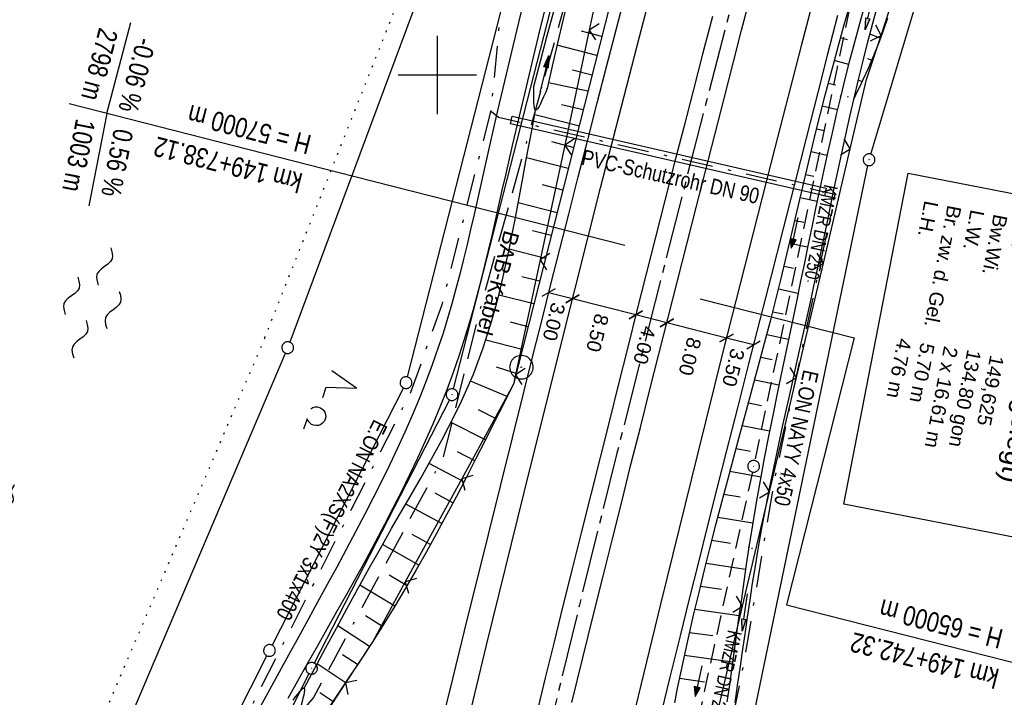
# Model space of a CAD drawing. Extents: x 511826 to 512284, y 474581 to 475544.
# Tile 23 of 29: x 512047 to 512172, y 475321 to 475407. Entities that reach past the tile are written whole.
import ezdxf
from ezdxf.enums import TextEntityAlignment as Align

# ---------------------------------------------------------------- set-up
doc = ezdxf.new("R2010")
doc.units = 0
doc.header["$LTSCALE"] = 10
doc.header["$MEASUREMENT"] = 0
for name, pattern in [('ACAD_ISO16W100', [73, 15, -6.5, 15, -6.5, 15, -7, 1, -7]), ('ACHSE', [5.5, 4, -0.5, 0.5, -0.5]), ('AUSGEZOGEN', [0]), ('LT00', [0]), ('LT08', [0.42, 0.2, -0.1, 0.02, -0.1]), ('PUNKTX2_STR', [0.6, 0.1, -0.5]), ('STRICHLINIE2', [0.375, 0.25, -0.125])]:
    doc.linetypes.add(name, pattern=pattern)
doc.layers.get('0').update_dxf_attribs({"linetype": 'LT00'})
for name, color, linetype in [('--FLIEßRICHTPFEIL', 180, 'Continuous'), ('--WASSER_GRENZE', 180, 'PUNKTX2_STR'), ('--WASSER_NUTZUNG', 180, 'Continuous'), ('-AX-020', 250, 'ACHSE'), ('-GRA-20O', 20, 'LT00'), ('-GRA-20W', 20, 'LT00'), ('-Halt-Pfeil', 4, 'LT00'), ('-Haltung', 182, 'STRICHLINIE2'), ('-Haltungsbeschriftung', 182, 'LT00'), ('BAB-KABEL', 220, 'ACAD_ISO16W100'), ('BAB-KABEL_TEXT', 221, 'Continuous'), ('BEMAßUNG', 255, 'Continuous'), ('BW_TEXT', 20, 'AUSGEZOGEN'), ('DFK_AB_L', 21, 'LT00'), ('DFK_AB_P', 7, 'LT00'), ('DFK_GZPKT', 250, 'LT00'), ('DFK_KATASTER', 250, 'LT00'), ('DFK_NUTZUNG', 250, 'LT00'), ('PFEIL', 140, 'AUSGEZOGEN'), ('STROM_TEXT', 80, 'Continuous'), ('STROM_UNTER', 80, 'LT08'), ('V90_AFBR_BAB', 250, 'LT00'), ('V90_BOESCH', 250, 'LT00'), ('V90_BOSCHUNG', 250, 'LT00'), ('V90_GRABEN', 250, 'LT00'), ('V90_KA_PRUF', 182, 'LT00'), ('V90_LD_MARK', 250, 'LT00'), ('V90_PK_GR', 1, 'LT00'), ('V90_PKT_AU', 211, 'LT00'), ('V90_RASTER', 250, 'LT00'), ('V90_ZAUN', 40, 'LT00')]:
    doc.layers.add(name, color=color, linetype=linetype)
doc.styles.add('Arial', font='ARIAL.TTF')
doc.styles.add('Beschrift', font='ARIAL.TTF')
doc.styles.add('Haltungsbeschriftung', font='ARIAL.TTF', dxfattribs={"width": 0.75})
doc.styles.add('Versorgungsltg', font='ARIAL.TTF', dxfattribs={"width": 0.8, "height": 2})

# ---------------------------------------------------------------- blocks, each defined once
blk = doc.blocks.new('SYMB7212')
at = {"color": 0, "linetype": 'ByBlock'}
blk.add_line((0.07, -0.1), (0.21, -0.1), dxfattribs=at)
for points in [[(-0.119836, 0.00627), (-0.114449, 0.036077), (-0.101769, 0.063585), (-0.082606, 0.087042), (-0.05818, 0.104953), (-0.030047, 0.116177), (0, 0.12)], [(-0.068816, -0.098308), (-0.091239, -0.077945), (-0.107849, -0.052617), (-0.117589, -0.023936), (-0.119836, 0.00627)], [(0, 0.12), (0.030047, 0.116177), (0.05818, 0.104953), (0.082606, 0.087041), (0.101769, 0.063585), (0.114449, 0.036077), (0.119836, 0.00627)], [(0.119836, 0.00627), (0.117589, -0.023936), (0.107849, -0.052617), (0.091239, -0.077945), (0.068816, -0.098308)]]:
    blk.add_lwpolyline(points, dxfattribs=at)
blk = doc.blocks.new('SYMB7010')
at = {"color": 0, "linetype": 'ByBlock'}
for points in [[(-0.031408, 0.499213), (-0.093728, 0.49134), (-0.15457, 0.475719), (-0.212975, 0.452595), (-0.268021, 0.422333), (-0.31884, 0.385411), (-0.36463, 0.342411), (-0.40467, 0.29401), (-0.438329, 0.240973), (-0.465074, 0.184136), (-0.484486, 0.124395), (-0.496256, 0.062692), (-0.5002, 0)], [(-0.5002, 0), (-0.496256, -0.062692), (-0.484486, -0.124395), (-0.465075, -0.184136), (-0.438329, -0.240973), (-0.404671, -0.29401), (-0.36463, -0.342411), (-0.31884, -0.385411), (-0.268021, -0.422333), (-0.212975, -0.452595), (-0.154571, -0.475719), (-0.093728, -0.49134), (-0.031408, -0.499213), (0.031408, -0.499213)], [(0.5002, 0), (0.496256, 0.062692), (0.484485, 0.124395), (0.465074, 0.184136), (0.438329, 0.240973), (0.40467, 0.29401), (0.36463, 0.342411), (0.31884, 0.385411), (0.268021, 0.422333), (0.212975, 0.452595), (0.15457, 0.475719), (0.093728, 0.49134), (0.031408, 0.499213), (-0.031408, 0.499213)], [(0.031408, -0.499213), (0.093728, -0.491341), (0.15457, -0.475719), (0.212975, -0.452595), (0.268021, -0.422333), (0.31884, -0.385411), (0.36463, -0.342411), (0.404671, -0.294011), (0.438329, -0.240974), (0.465075, -0.184136), (0.484486, -0.124395), (0.496256, -0.062692), (0.500201, 0)]]:
    blk.add_lwpolyline(points, dxfattribs=at)
blk = doc.blocks.new('SYMB0003')
at = {"color": 0, "linetype": 'ByBlock'}
for p, q in [((-0.015712, 0), (0.010166, 0.012015)), ((0, -0.021257), (-0.015712, 0)), ((0.010166, 0.012015), (0, -0.021257))]:
    blk.add_line(p, q, dxfattribs=at)
for points in [[(-0.031395, 0.499013), (-0.093691, 0.491144), (-0.154509, 0.475528), (-0.21289, 0.452414), (-0.267913, 0.422164), (-0.318712, 0.385257), (-0.364484, 0.342274), (-0.404509, 0.293893), (-0.438154, 0.240877), (-0.464888, 0.184062), (-0.484292, 0.124345), (-0.496058, 0.062667), (-0.5, 0)], [(0.5, 0), (0.496057, 0.062667), (0.484292, 0.124345), (0.464888, 0.184062), (0.438153, 0.240877), (0.404509, 0.293893), (0.364484, 0.342274), (0.318712, 0.385257), (0.267913, 0.422164), (0.21289, 0.452414), (0.154509, 0.475528), (0.093691, 0.491144), (0.031395, 0.499013), (-0.031395, 0.499013)], [(-0.5, 0), (-0.496058, -0.062667), (-0.484292, -0.124345), (-0.464888, -0.184062), (-0.438154, -0.240877), (-0.404509, -0.293893), (-0.364485, -0.342274), (-0.318712, -0.385257), (-0.267914, -0.422164), (-0.21289, -0.452414), (-0.154509, -0.475529), (-0.093691, -0.491144), (-0.031395, -0.499014), (0.031395, -0.499014)], [(0.031395, -0.499014), (0.093691, -0.491144), (0.154509, -0.475529), (0.21289, -0.452414), (0.267914, -0.422164), (0.318712, -0.385257), (0.364485, -0.342274), (0.404509, -0.293893), (0.438154, -0.240877), (0.464889, -0.184062), (0.484292, -0.124345), (0.496058, -0.062667), (0.5, 0)]]:
    blk.add_lwpolyline(points, dxfattribs=at)
blk = doc.blocks.new('SYMB7250')
at = {"color": 0, "linetype": 'ByBlock'}
for points in [[(-0.25, 0.28), (-0.208333, 0.308889), (-0.166667, 0.331111), (-0.125, 0.34), (-0.083333, 0.331111), (-0.041667, 0.308889), (0, 0.28)], [(0, 0.28), (0.041667, 0.251111), (0.083333, 0.228889), (0.125, 0.22), (0.166667, 0.228889), (0.208333, 0.251111), (0.25, 0.28)], [(-0.74, 0), (-0.698333, 0.028889), (-0.656667, 0.051111), (-0.615, 0.06), (-0.573333, 0.051111), (-0.531667, 0.028889), (-0.49, 0)], [(-0.49, 0), (-0.448333, -0.028889), (-0.406667, -0.051111), (-0.365, -0.06), (-0.323333, -0.051111), (-0.281667, -0.028889), (-0.24, 0)], [(0.24, 0), (0.281667, 0.028889), (0.323333, 0.051111), (0.365, 0.06), (0.406667, 0.051111), (0.448333, 0.028889), (0.49, 0)], [(0.49, 0), (0.531667, -0.028889), (0.573333, -0.051111), (0.615, -0.06), (0.656667, -0.051111), (0.698333, -0.028889), (0.74, 0)], [(-0.25, -0.28), (-0.208333, -0.251111), (-0.166667, -0.228889), (-0.125, -0.22), (-0.083333, -0.228889), (-0.041667, -0.251111), (0, -0.28)], [(0, -0.28), (0.041667, -0.308889), (0.083333, -0.331111), (0.125, -0.34), (0.166667, -0.331111), (0.208333, -0.308889), (0.25, -0.28)]]:
    blk.add_lwpolyline(points, dxfattribs=at)
blk = doc.blocks.new('FLIEßRICHTPFEIL')
at = {"layer": '--FLIEßRICHTPFEIL'}
blk.add_hatch(color=256, dxfattribs=at).paths.add_polyline_path([(-1.95, 0.4875), (-1.95, -0.4875), (0, 0)])
for p, q in [((-1.95, 0.4875), (-1.95, -0.4875)), ((-1.95, 0.4875), (0, 0)), ((0, 0), (-1.95, -0.4875))]:
    blk.add_line(p, q, dxfattribs=at)
at = {"layer": '--FLIEßRICHTPFEIL', "start_tangent": (-1, 0), "end_tangent": (-1, 0)}
blk.add_spline([(-1.95, 0), (-2.4375, 0), (-2.925, 0.325), (-3.4125, 0), (-3.9, -0.325), (-4.3875, 0), (-4.875, 0.325), (-5.3625, 0), (-5.85, 0)], degree=3, dxfattribs=at)
blk = doc.blocks.new('SYMB0011')
at = {"color": 0, "linetype": 'ByBlock'}
for p, q in [((0.5, 0), (-0.5, 0)), ((0, 0.5), (0, -0.5))]:
    blk.add_line(p, q, dxfattribs=at)
blk = doc.blocks.new('SYMB0024')
at = {"color": 0, "linetype": 'ByBlock'}
for p, q in [((-0.5, 0.5), (0, 0)), ((0, 0), (0.5, 0.5))]:
    blk.add_line(p, q, dxfattribs=at)
blk = doc.blocks.new('_Oblique')
at = {"color": 0, "linetype": 'ByBlock', "lineweight": -2}
blk.add_line((-0.5, -0.5), (0.5, 0.5), dxfattribs=at)
blk = doc.blocks.new('Pfreil3')
at = {"layer": 'PFEIL'}
blk.add_hatch(color=256, dxfattribs=at).paths.add_polyline_path([(-1.55, 0.27), (-1.55, -0.27), (0, 0)])
for p, q in [((-1.55, 0), (-4.83, 0)), ((-1.55, -0.27), (-1.55, 0.27)), ((-1.55, 0.27), (0, 0)), ((0, 0), (-1.55, -0.27))]:
    blk.add_line(p, q, dxfattribs=at)
blk = doc.blocks.new('SYMB7222')
at = {"color": 0, "linetype": 'ByBlock'}
blk.add_line((0, 0.185), (-0.11, -0.185), dxfattribs=at)
blk.add_lwpolyline([(0.25, -0.185), (0.11, -0.185), (0, 0.185)], dxfattribs=at)
blk = doc.blocks.new('SYMB0070')
at = {"color": 0, "linetype": 'ByBlock'}
for p, q in [((-0.5, 0), (0.2, 0)), ((0.5, 0), (0.2, 0.1)), ((0.2, 0.1), (0.2, 0)), ((0.468, 0), (0.21, 0.086)), ((0.21, 0.086), (0.21, -0.086)), ((0.21, -0.086), (0.468, 0)), ((0.22, -0.072), (0.437, 0)), ((0.23, -0.058), (0.405, 0)), ((0.24, -0.045), (0.374, 0)), ((0.342, 0), (0.25, 0.031)), ((0.25, 0.031), (0.25, -0.031)), ((0.25, -0.031), (0.342, 0)), ((0.26, -0.017), (0.31, 0)), ((0.27, -0.003), (0.279, 0))]:
    blk.add_line(p, q, dxfattribs=at)
for points in [[(0.2, 0), (0.2, -0.1), (0.5, 0)], [(0.437, 0), (0.22, 0.072), (0.22, -0.072)], [(0.405, 0), (0.23, 0.058), (0.23, -0.058)], [(0.374, 0), (0.24, 0.045), (0.24, -0.045)], [(0.31, 0), (0.26, 0.017), (0.26, -0.017)], [(0.279, 0), (0.27, 0.003), (0.27, -0.003)]]:
    blk.add_lwpolyline(points, dxfattribs=at)

msp = doc.modelspace()

# ---------------------------------------------------------------- linework, layer by layer
at = {"layer": '--WASSER_GRENZE', "ltscale": 0.2}
for q in [(512132.64, 475504.17), (512043.6, 475285.96)]:
    msp.add_line((512077.96, 475366.43), q, dxfattribs=at)
at = {"layer": '-AX-020', "ltscale": 0.2, "flags": 128}
msp.add_lwpolyline([(512165.72, 475511.83), (512160.62, 475493.79), (512155.26, 475474.55), (512149.97, 475455.29), (512148.09, 475448.36), (512142.91, 475429.07), (512137.8, 475409.77), (512132.78, 475390.44), (512127.83, 475371.09), (512122.96, 475351.72), (512118.16, 475332.33), (512113.45, 475312.92), (512108.81, 475293.5), (512104.25, 475274.06), (512099.76, 475254.59), (512095.36, 475235.11), (512091.03, 475215.62), (512086.78, 475196.1), (512082.61, 475176.57), (512078.52, 475157.02), (512074.51, 475137.46), (512070.57, 475117.88), (512066.72, 475098.28), (512063.24, 475080.25), (512059.53, 475060.62), (512055.9, 475040.98), (512052.34, 475021.33), (512048.86, 475001.67), (512045.44, 474981.99), (512042.08, 474962.3), (512038.79, 474942.6), (512035.56, 474922.89), (512032.39, 474903.18), (512029.27, 474883.45), (512026.2, 474863.71), (512023.18, 474843.97), (512020.21, 474824.22), (512017.28, 474804.47), (512014.39, 474784.7), (512011.54, 474764.94), (512008.73, 474745.16), (512005.95, 474725.39), (512003.2, 474705.61), (512000.47, 474685.82), (511997.78, 474666.03), (511995.1, 474646.24), (511992.44, 474626.45), (511989.8, 474606.65), (511989.42, 474603.79)], dxfattribs=at)
at = {"layer": '-GRA-20W'}
for p, q in [((512057.81, 475395.08), (512060.85, 475406.69)), ((512089.31, 475387.05), (512052.97, 475396.31)), ((512057.81, 475395.08), (512055.5, 475383.28)), ((512123.97, 475378.21), (512089.31, 475387.05))]:
    msp.add_line(p, q, dxfattribs=at)
at = {"layer": '-Haltung'}
for p, q in [((512152.68, 475408.5), (512140.57, 475350.76)), ((512140.25, 475349.3), (512128.44, 475295.48))]:
    msp.add_line(p, q, dxfattribs=at)
at = {"layer": 'BAB-KABEL', "ltscale": 0.03, "flags": 128}
msp.add_lwpolyline([(512145.66, 475515.73), (512137.73, 475496.07), (512130.63, 475467.92), (512119.03, 475418.91), (512105.58, 475370.55), (512100.73, 475351.1), (512084.18, 475320.51), (512082.62, 475318.67), (512071.99, 475296.24), (512062.06, 475264.37), (512059.32, 475232.9), (512061.87, 475193.18), (512054.82, 475143.1), (512045.69, 475099.99), (512036.29, 475050.9), (512027.27, 475001.72), (512018.22, 474952.55), (512008.9, 474903.42), (512000.14, 474854.23), (511992.36, 474804.85), (511985.27, 474755.37), (511977.39, 474700.85), (511969.41, 474646.42), (511966.53, 474615.2), (511971.28, 474607.31)], dxfattribs=at)
at = {"layer": 'BEMAßUNG'}
for p, q in [((512117.26, 475371.42), (512114.23, 475372.2)), ((512125.35, 475369.36), (512117.26, 475371.42)), ((512129.31, 475368.35), (512125.35, 475369.36)), ((512136.93, 475366.41), (512129.31, 475368.35)), ((512140.4, 475365.53), (512136.93, 475366.41))]:
    msp.add_line(p, q, dxfattribs=at)
at = {"layer": 'DFK_AB_L'}
for p, q in [((512102.08, 475359.91), (512137.73, 475499.15)), ((512155.38, 475389.89), (512167.48, 475430.13)), ((512101.55, 475358.51), (512084.29, 475324.9)), ((512083.61, 475323.56), (512069.63, 475295.82))]:
    msp.add_line(p, q, dxfattribs=at)
at = {"layer": 'DFK_KATASTER'}
for p, q in [((512132.66, 475504.17), (512081.16, 475365.88)), ((512096.2, 475361.44), (512132.73, 475504.14)), ((512046.81, 475285.11), (512080.61, 475364.49)), ((512095.67, 475360.04), (512078.91, 475327.19)), ((512063.94, 475297.61), (512078.23, 475325.85))]:
    msp.add_line(p, q, dxfattribs=at)
at = {"layer": 'STROM_TEXT', "flags": 128}
msp.add_lwpolyline([(512149.45, 475384.58), (512109.35, 475393.74), (512109.57, 475394.72), (512149.67, 475385.55)], close=True, dxfattribs=at)
at = {"layer": 'STROM_UNTER', "ltscale": 2, "flags": 128}
for points in [[(512137.25, 475517.36), (512131.72, 475500.22), (512119.51, 475452.41), (512108.25, 475409.73), (512106.83, 475395.45), (512107.81, 475394.61), (512150.79, 475384.78), (512144.82, 475356.69), (512142.98, 475347.86), (512139.3, 475325.78), (512132.85, 475293.33), (512126.78, 475265.84), (512120.33, 475235.67), (512113.67, 475209.54), (512106.12, 475164.84), (512104.35, 475154.73), (512105.12, 475150.59), (512104.35, 475148.67), (512102.89, 475146.6), (512101.04, 475141.64), (512098.2, 475130.82), (512095.2, 475118.64), (512090.74, 475098.49), (512085.71, 475073.5), (512081.4, 475052.23), (512080.33, 475046.86), (512078.64, 475037.95), (512074.32, 475010.39), (512069.41, 474980.91), (512067.56, 474975.99), (512066.33, 474971.08), (512066.95, 474967.17), (512068.48, 474962.41), (512066.64, 474951.05), (512063.57, 474933.7), (512052.45, 474857.21), (512052.45, 474849.64), (512058.51, 474848.35), (512061.34, 474851.67), (512064.37, 474849.89), (512063.63, 474848.37), (512063.05, 474848.73)], [(512106.83, 475395.45), (512100.58, 475370.65), (512096.59, 475359.47), (512083.84, 475334.33), (512065.07, 475297.36), (512056.81, 475270.55), (512053.26, 475243.94), (512053.98, 475218.37), (512054.85, 475186.75), (512052.45, 475168.78), (512050.17, 475152.95), (512034.95, 475075.22), (512023.85, 475014.47), (512009.04, 474933.58), (511995.08, 474858.82), (511990.72, 474830.75), (511982.93, 474777.15), (511977.71, 474741.75), (511964.51, 474649.99), (511961.19, 474618.19), (511958.97, 474609.71), (511958.96, 474609.7)]]:
    msp.add_lwpolyline(points, dxfattribs=at)
at = {"layer": 'V90_AFBR_BAB'}
for points in [[(512100.51, 475316.93), (512101.63, 475321.49), (512102.75, 475326.05), (512103.88, 475330.61), (512105.01, 475335.17), (512106.54, 475341.33), (512108.07, 475347.49), (512109.61, 475353.66), (512111.14, 475359.82), (512112.26, 475364.3), (512113.39, 475368.79), (512114.52, 475373.27), (512115.65, 475377.75), (512116.79, 475382.23), (512118, 475386.97), (512119.22, 475391.71), (512120.44, 475396.45), (512121.66, 475401.19), (512122.89, 475405.92), (512124.48, 475412.03)], [(512111.28, 475410.43), (512110.38, 475406.69), (512109.48, 475402.95), (512108.59, 475399.2), (512107.71, 475395.45), (512106.84, 475391.7), (512105.99, 475387.94), (512105.56, 475386.03), (512105.13, 475384.11), (512104.7, 475382.2), (512104.26, 475380.28), (512103.81, 475378.37), (512103.35, 475376.47), (512102.88, 475374.56), (512102.38, 475372.67), (512101.86, 475370.78), (512101.31, 475368.9), (512100.74, 475367.03), (512100.13, 475365.18), (512099.36, 475362.99), (512098.54, 475360.82), (512097.68, 475358.66), (512096.78, 475356.52), (512095.85, 475354.4), (512094.88, 475352.28), (512093.88, 475350.18), (512092.86, 475348.09), (512091.81, 475346.01), (512090.75, 475343.94), (512089.57, 475341.67), (512088.37, 475339.42), (512087.17, 475337.17), (512085.95, 475334.93), (512084.72, 475332.69), (512083.49, 475330.45), (512082.26, 475328.22), (512081.03, 475325.99), (512079.8, 475323.75), (512078.57, 475321.51), (512077.37, 475319.32)], [(512080.96, 475320.42), (512082.2, 475322.64), (512083.44, 475324.85), (512084.69, 475327.06), (512085.95, 475329.27), (512087.19, 475331.49), (512088.44, 475333.7), (512089.68, 475335.92), (512090.9, 475338.14), (512092.11, 475340.38), (512093.3, 475342.63), (512094.39, 475344.73), (512095.47, 475346.85), (512096.51, 475348.98), (512097.53, 475351.12), (512098.51, 475353.27), (512099.47, 475355.44), (512100.38, 475357.63), (512101.25, 475359.83), (512102.08, 475362.04), (512102.85, 475364.28), (512103.46, 475366.15), (512104.04, 475368.03), (512104.59, 475369.93), (512105.11, 475371.83), (512105.61, 475373.74), (512106.09, 475375.66), (512106.55, 475377.58), (512107, 475379.5), (512107.44, 475381.43), (512107.88, 475383.36), (512108.31, 475385.29), (512108.75, 475387.22), (512109.61, 475390.99), (512110.49, 475394.75), (512111.38, 475398.5), (512112.28, 475402.25), (512113.19, 475406), (512114.11, 475409.75)], [(512117.18, 475319.87), (512118.58, 475325.58), (512120, 475331.28), (512121.18, 475336.02), (512122.37, 475340.76), (512123.56, 475345.5), (512124.75, 475350.24), (512125.95, 475354.98), (512127.13, 475359.67), (512128.31, 475364.35), (512129.49, 475369.04), (512130.68, 475373.72), (512131.87, 475378.4), (512133.06, 475383.06), (512134.25, 475387.71), (512135.45, 475392.36), (512136.65, 475397.01), (512137.84, 475401.66), (512138.88, 475405.7), (512139.92, 475409.74)], [(512135.14, 475407.47), (512133.89, 475402.65), (512132.68, 475397.98), (512131.48, 475393.31), (512130.27, 475388.64), (512129.07, 475383.97), (512127.88, 475379.29), (512126.7, 475374.62), (512125.51, 475369.94), (512124.34, 475365.26), (512123.16, 475360.58), (512121.99, 475355.9), (512120.8, 475351.16), (512119.61, 475346.43), (512118.42, 475341.69), (512117.24, 475336.96), (512116.06, 475332.22), (512114.93, 475327.61), (512113.8, 475323.01), (512112.67, 475318.4)], [(512151.13, 475407.57), (512149.87, 475402.66), (512148.62, 475397.76), (512147.12, 475391.91), (512145.63, 475386.06), (512144.14, 475380.22), (512142.65, 475374.37), (512141.22, 475368.75), (512139.78, 475363.12), (512138.35, 475357.5), (512136.92, 475351.87), (512135.73, 475347.18), (512134.54, 475342.48), (512133.36, 475337.79), (512132.19, 475333.1), (512131.02, 475328.4), (512129.67, 475322.95), (512128.33, 475317.51)]]:
    msp.add_lwpolyline(points, dxfattribs=at)
at = {"layer": 'V90_BOESCH'}
for points in [[(512122.66, 475411.27), (512121.42, 475406.38), (512109.73, 475360.52), (512108.53, 475358.12), (512107.33, 475355.73), (512106.12, 475353.33), (512104.9, 475350.94), (512103.68, 475348.56), (512102.44, 475346.19), (512101.18, 475343.82), (512099.91, 475341.47), (512098.62, 475339.13), (512097.3, 475336.8), (512095.96, 475334.48), (512094.59, 475332.19), (512093.19, 475329.91), (512091.76, 475327.65), (512090.83, 475326.24), (512089.9, 475324.83), (512088.96, 475323.43), (512088.01, 475322.03), (512087.07, 475320.63), (512086.13, 475319.23)], [(512130.35, 475319.85), (512130.71, 475321.71), (512131.15, 475323.85), (512131.61, 475325.99), (512132.08, 475328.13), (512132.75, 475331.02), (512133.44, 475333.92), (512134.14, 475336.8), (512134.87, 475339.69), (512135.6, 475342.57), (512136.36, 475345.45), (512137.12, 475348.32), (512137.89, 475351.2), (512138.57, 475353.73), (512139.26, 475356.25), (512139.94, 475358.78), (512140.63, 475361.31), (512141.31, 475363.84), (512141.98, 475366.38), (512142.64, 475368.91), (512143.3, 475371.45), (512143.93, 475373.99), (512144.5, 475376.33), (512145.06, 475378.68), (512145.61, 475381.02), (512146.16, 475383.37), (512146.7, 475385.72), (512147.25, 475388.07), (512147.81, 475390.41), (512148.37, 475392.75), (512148.95, 475395.09), (512149.55, 475397.43), (512150.13, 475399.64), (512150.73, 475401.84), (512151.33, 475404.05), (512151.95, 475406.25), (512152.58, 475408.45)], [(512157.53, 475407.25), (512156.95, 475405.63), (512156.35, 475404.02), (512155.72, 475402.42), (512155.05, 475400.84), (512154.33, 475399.27), (512153.98, 475398.53), (512153.61, 475397.78), (512153.24, 475397.04)], [(512083, 475321.72), (512084.37, 475324.27), (512085.74, 475326.82), (512087.12, 475329.37), (512088.5, 475331.92), (512089.9, 475334.47), (512091.31, 475337.01), (512092.73, 475339.55), (512094.17, 475342.08), (512095.1, 475343.69), (512096.03, 475345.3), (512096.97, 475346.91), (512097.89, 475348.52), (512098.81, 475350.13), (512099.71, 475351.75), (512100.59, 475353.38), (512101.45, 475355.02), (512102.28, 475356.67), (512103.08, 475358.33), (512104.65, 475361.78), (512105.86, 475365.14), (512106.44, 475366.89), (512106.98, 475368.66), (512107.48, 475370.44), (512107.94, 475372.23), (512108.37, 475374.04), (512108.78, 475375.85), (512109.17, 475377.67), (512109.54, 475379.5), (512109.89, 475381.32), (512110.24, 475383.15), (512110.58, 475384.98), (512110.92, 475386.81), (512111.33, 475388.99), (512111.74, 475391.17), (512112.16, 475393.34), (512112.57, 475395.51)]]:
    msp.add_lwpolyline(points, dxfattribs=at)
at = {"layer": 'V90_BOSCHUNG'}
for p, q in [((512121, 475404.92), (512118.42, 475405.59)), ((512156.6, 475404.68), (512155.28, 475405.19)), ((512120.39, 475402.48), (512115.29, 475403.8)), ((512152.42, 475404.49), (512151.52, 475404.73)), ((512152.56, 475401.35), (512150.72, 475401.83)), ((512155.49, 475401.87), (512155.01, 475402.07)), ((512119.78, 475399.95), (512117.26, 475400.6)), ((512119.22, 475397.94), (512114.2, 475398.99)), ((512150.88, 475398.69), (512149.94, 475398.92)), ((512154.26, 475399.11), (512153.79, 475399.34)), ((512118.65, 475395.55), (512115.86, 475396.2)), ((512118.17, 475393.45), (512112.47, 475394.9)), ((512151.11, 475395.55), (512149.18, 475396.01)), ((512149.45, 475392.86), (512148.46, 475393.09)), ((512117.38, 475390.75), (512114.62, 475391.45)), ((512149.78, 475389.72), (512147.75, 475390.17)), ((512116.73, 475388.05), (512111.38, 475389.41)), ((512148.1, 475387.02), (512147.06, 475387.24)), ((512116.04, 475385.29), (512113.46, 475385.95)), ((512115.3, 475382.39), (512110.33, 475383.65)), ((512148.53, 475383.86), (512146.38, 475384.31)), ((512146.81, 475381.16), (512145.7, 475381.38)), ((512114.56, 475379.48), (512112.17, 475380.09)), ((512147.31, 475377.99), (512145.01, 475378.46)), ((512113.82, 475376.57), (512109.18, 475377.75)), ((512145.51, 475375.3), (512144.31, 475375.55)), ((512113.08, 475373.66), (512110.82, 475374.24)), ((512146.09, 475372.1), (512143.6, 475372.64)), ((512112.34, 475370.76), (512107.86, 475371.9)), ((512144.17, 475369.45), (512142.86, 475369.73)), ((512111.6, 475367.85), (512109.34, 475368.43)), ((512110.86, 475364.94), (512106.2, 475366.13)), ((512144.86, 475366.23), (512142.1, 475366.83)), ((512142.79, 475363.61), (512141.33, 475363.92)), ((512110.07, 475361.86), (512107.55, 475362.7)), ((512108.94, 475358.94), (512104.25, 475360.9)), ((512143.64, 475360.37), (512140.55, 475361.01)), ((512107.51, 475356.1), (512105.28, 475357.22)), ((512141.4, 475357.77), (512139.76, 475358.1)), ((512106.16, 475353.41), (512101.77, 475355.64)), ((512142.45, 475354.5), (512138.97, 475355.19)), ((512140.03, 475351.92), (512138.18, 475352.28)), ((512104.79, 475350.73), (512102.59, 475351.86)), ((512103.41, 475348.04), (512098.95, 475350.38)), ((512141.33, 475348.63), (512137.39, 475349.36)), ((512102.01, 475345.38), (512099.74, 475346.58)), ((512138.71, 475346.07), (512136.61, 475346.43)), ((512100.59, 475342.71), (512095.98, 475345.2)), ((512140.3, 475342.76), (512135.85, 475343.5)), ((512099.14, 475340.06), (512096.81, 475341.34)), ((512097.66, 475337.42), (512093.01, 475340.04)), ((512137.46, 475340.19), (512135.09, 475340.56)), ((512139.38, 475336.87), (512134.35, 475337.62)), ((512096.14, 475334.79), (512093.85, 475336.12)), ((512094.58, 475332.18), (512090.12, 475334.87)), ((512136.29, 475334.3), (512133.62, 475334.67)), ((512092.99, 475329.59), (512090.84, 475330.93)), ((512138.55, 475330.96), (512132.92, 475331.73)), ((512091.35, 475327.03), (512087.28, 475329.66)), ((512135.19, 475328.39), (512132.24, 475328.79)), ((512089.81, 475324.71), (512087.9, 475325.97)), ((512137.73, 475325.01), (512131.58, 475325.87)), ((512088.23, 475322.44), (512084.67, 475324.83)), ((512134.13, 475322.48), (512130.96, 475322.95)), ((512086.65, 475320), (512084.99, 475321.1))]:
    msp.add_line(p, q, dxfattribs=at)
at = {"layer": 'V90_GRABEN'}
for points in [[(512138.04, 475319.85), (512138.37, 475322.03), (512138.69, 475324.21), (512139.01, 475326.39), (512139.32, 475328.58), (512139.64, 475330.76), (512139.96, 475332.94), (512140.29, 475335.12), (512140.64, 475337.3), (512141, 475339.47), (512141.47, 475342.12), (512141.96, 475344.76), (512142.48, 475347.39), (512143.02, 475350.02), (512143.58, 475352.64), (512144.15, 475355.27), (512144.73, 475357.89), (512145.32, 475360.51), (512145.91, 475363.13), (512146.5, 475365.74), (512147.09, 475368.36), (512147.67, 475370.99), (512148.24, 475373.61), (512148.73, 475375.95), (512149.22, 475378.3), (512149.71, 475380.65), (512150.19, 475382.99), (512150.68, 475385.34), (512151.17, 475387.68), (512151.67, 475390.03), (512152.18, 475392.37), (512152.7, 475394.71), (512153.24, 475397.04), (512153.82, 475399.43), (512154.41, 475401.82), (512155.02, 475404.21), (512155.64, 475406.59), (512156.27, 475408.97)], [(512112.33, 475398.52), (512113.2, 475401.77), (512114.06, 475405.02), (512114.92, 475408.27)], [(512116.29, 475408.01), (512115.53, 475404.76), (512114.78, 475401.51), (512114.03, 475398.26)], [(512154.39, 475408.21), (512153.8, 475406.04), (512153.22, 475403.86), (512152.64, 475401.68), (512152.08, 475399.5), (512151.54, 475397.31), (512150.97, 475394.96), (512150.43, 475392.6), (512149.9, 475390.24), (512149.38, 475387.88), (512148.87, 475385.51), (512148.38, 475383.14), (512147.88, 475380.77), (512147.4, 475378.4), (512146.91, 475376.03), (512146.42, 475373.66), (512145.83, 475370.84), (512145.24, 475368.01), (512144.64, 475365.19), (512144.05, 475362.37), (512143.47, 475359.55), (512142.89, 475356.72), (512142.33, 475353.89), (512141.78, 475351.06), (512141.25, 475348.23), (512140.74, 475345.39), (512140.26, 475342.54), (512139.8, 475339.69), (512139.47, 475337.5), (512139.15, 475335.31), (512138.85, 475333.12), (512138.54, 475330.92), (512138.24, 475328.72), (512137.94, 475326.53), (512137.64, 475324.33), (512137.32, 475322.14), (512136.99, 475319.95)], [(512114.03, 475398.26), (512113.81, 475397.73), (512113.59, 475397.22), (512113.38, 475396.75), (512113.19, 475396.32), (512113, 475395.97), (512112.84, 475395.7), (512112.69, 475395.54), (512112.57, 475395.5), (512112.48, 475395.59), (512112.42, 475395.8), (512112.37, 475396.1), (512112.35, 475396.48), (512112.33, 475396.94), (512112.33, 475397.44), (512112.33, 475397.97), (512112.33, 475398.52)], [(512081.58, 475320.18), (512081.89, 475320.58), (512082.18, 475320.95), (512082.45, 475321.28), (512082.69, 475321.53), (512082.87, 475321.69), (512083, 475321.72), (512083.06, 475321.64), (512083.06, 475321.44), (512083.02, 475321.17), (512082.95, 475320.82), (512082.85, 475320.42), (512082.74, 475319.99), (512082.62, 475319.54)]]:
    msp.add_lwpolyline(points, dxfattribs=at)
at = {"layer": 'V90_LD_MARK'}
for points in [[(512079.23, 475209.85), (512083.55, 475229.45), (512087.95, 475249.03), (512092.42, 475268.6), (512096.98, 475288.14), (512101.6, 475307.67), (512106.31, 475327.18), (512111.09, 475346.68), (512115.94, 475366.15), (512120.87, 475385.6), (512125.87, 475405.04), (512129.62, 475419.38), (512133.4, 475433.71), (512137.23, 475448.03), (512141.1, 475462.34), (512145.01, 475476.63), (512148.96, 475490.92), (512152.96, 475505.19), (512155.41, 475513.83)], [(512175.35, 475509.96), (512174.19, 475505.88), (512171.02, 475494.64), (512167.4, 475481.68), (512163.83, 475468.72), (512160.29, 475455.74), (512156.78, 475442.75), (512153.31, 475429.76), (512149.88, 475416.75), (512146.49, 475403.73), (512143.12, 475390.71), (512139.8, 475377.67), (512136.5, 475364.63), (512133.24, 475351.58), (512128.53, 475332.45), (512123.89, 475313.31), (512119.32, 475294.15), (512114.82, 475274.98), (512110.4, 475255.79), (512106.04, 475236.58), (512101.76, 475217.35)]]:
    msp.add_lwpolyline(points, dxfattribs=at)
at = {"layer": 'V90_RASTER'}
for p, q in [((512100, 475405), (512100, 475395)), ((512095, 475400), (512105, 475400))]:
    msp.add_line(p, q, dxfattribs=at)
at = {"layer": 'V90_ZAUN'}
for p, q in [((512122.57, 475420.38), (512119.42, 475405.71)), ((512156.69, 475405.04), (512161.38, 475419.29)), ((512119.42, 475405.71), (512116.28, 475391.05)), ((512116.28, 475391.05), (512113.13, 475376.38)), ((512149.32, 475375.98), (512152.76, 475390.58)), ((512113.13, 475376.38), (512109.99, 475361.71)), ((512145.88, 475361.38), (512149.32, 475375.98)), ((512142.44, 475346.78), (512145.88, 475361.38)), ((512103.12, 475348.43), (512095.92, 475335.27)), ((512139, 475332.18), (512142.44, 475346.78))]:
    msp.add_line(p, q, dxfattribs=at)
for points in [[(512152.76, 475390.58), (512154.84, 475399.42), (512156.69, 475405.04)], [(512109.99, 475361.71), (512109.73, 475360.52), (512103.12, 475348.43)], [(512095.92, 475335.27), (512091.76, 475327.66), (512088.29, 475322.37)], [(512135.57, 475317.58), (512135.71, 475318.19), (512139, 475332.18)], [(512088.29, 475322.37), (512081.58, 475312.11), (512080.34, 475309.67)]]:
    msp.add_lwpolyline(points, dxfattribs=at)

# ---------------------------------------------------------------- block references
at = {"layer": '--FLIEßRICHTPFEIL', "xscale": 2.000000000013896, "yscale": 2.00000000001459, "zscale": 2, "rotation": 247.8052896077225}
msp.add_blockref('FLIEßRICHTPFEIL', (512041.58, 475336.89), dxfattribs=at)
at = {"layer": '--WASSER_NUTZUNG', "xscale": 9.999999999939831, "yscale": 10.00000000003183, "zscale": 10, "rotation": 251.2882999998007}
msp.add_blockref('SYMB7250', (512055.93, 475370.9), dxfattribs=at)
at = {"layer": '-Halt-Pfeil', "yscale": 4, "zscale": 4}
for p, xscale, rotation in [((512145.64, 475379.83), 4.000000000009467, 258.1531842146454), ((512133.37, 475322.6), 3.999999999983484, 257.6215142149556)]:
    msp.add_blockref('SYMB0070', p, dxfattribs=dict(at, xscale=xscale, rotation=rotation))
at = {"layer": 'BEMAßUNG', "xscale": 1.4, "yscale": 1.4, "zscale": 1.4}
for p, rotation in [((512114.23, 475372.2), 165.7008198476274), ((512117.26, 475371.42), 165.7008198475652), ((512117.26, 475371.42), 345.7008198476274), ((512125.35, 475369.36), 345.7008198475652), ((512125.35, 475369.36), 165.7008198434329), ((512129.31, 475368.35), 345.7008198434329), ((512129.31, 475368.35), 165.7008198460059), ((512136.93, 475366.41), 345.7008198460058), ((512136.93, 475366.41), 165.7008198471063), ((512140.4, 475365.53), 345.7008198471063)]:
    msp.add_blockref('_Oblique', p, dxfattribs=dict(at, rotation=rotation))
at = {"layer": 'DFK_AB_P', "xscale": 1.499999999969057, "yscale": 1.5, "zscale": 1.5, "rotation": 251.2881100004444}
for p in [(512155.16, 475389.17), (512101.89, 475359.18), (512083.95, 475324.23)]:
    msp.add_blockref('SYMB0003', p, dxfattribs=at)
at = {"layer": 'DFK_GZPKT', "xscale": 1.499999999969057, "yscale": 1.5, "zscale": 1.5, "rotation": 251.2881100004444}
for p in [(512080.9, 475365.18), (512096.01, 475360.71), (512078.57, 475326.52)]:
    msp.add_blockref('SYMB7010', p, dxfattribs=at)
at = {"layer": 'DFK_NUTZUNG', "xscale": 10, "yscale": 10, "zscale": 10, "rotation": 251.28826}
for name, p in [('SYMB7222', (512087.93, 475360.58)), ('SYMB7212', (512084.55, 475356.42))]:
    msp.add_blockref(name, p, dxfattribs=at)
at = {"layer": 'PFEIL'}
for p, rotation in [((512154.65, 475405.74), 256.3625295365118), ((512114.27, 475402.48), 76.11186670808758), ((512138.94, 475328.97), 261.6101999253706)]:
    msp.add_blockref('Pfreil3', p, dxfattribs=dict(at, rotation=rotation))
at = {"layer": 'V90_KA_PRUF', "xscale": 1.500000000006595, "yscale": 1.500000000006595, "zscale": 1.5, "rotation": 259.0065042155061}
msp.add_blockref('SYMB0003', (512140.41, 475350.03), dxfattribs=at)
at = {"layer": 'V90_PK_GR', "xscale": 0.1000000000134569, "yscale": 0.1000000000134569, "zscale": 0.1, "rotation": 259.0065042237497}
for p in [(512112.33, 475398.52), (512113.34, 475398.37), (512114.03, 475398.26), (512151.54, 475397.31), (512152.47, 475397.19), (512153.24, 475397.04), (512112.57, 475395.5), (512146.42, 475373.66), (512147.39, 475373.68), (512148.24, 475373.61), (512139.8, 475339.69), (512140.22, 475339.54), (512141, 475339.47), (512083, 475321.72)]:
    msp.add_blockref('SYMB0011', p, dxfattribs=at)
at = {"layer": 'V90_PKT_AU', "xscale": 3.000000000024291, "yscale": 3.000000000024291, "zscale": 3, "rotation": 259.0065042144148}
msp.add_blockref('SYMB0003', (512110.75, 475362.68), dxfattribs=at)
at = {"layer": 'V90_ZAUN', "yscale": 2.099999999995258, "zscale": 2.1}
for p, xscale, rotation in [((512119.42, 475405.71), 2.099999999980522, 257.8978742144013), ((512156.69, 475405.04), 2.099999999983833, 71.78346421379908), ((512116.28, 475391.05), 2.099999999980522, 257.8978742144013), ((512152.76, 475390.58), 2.099999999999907, 76.7467842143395), ((512113.13, 475376.38), 2.099999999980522, 257.8978742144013), ((512149.32, 475375.98), 2.099999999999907, 76.7467842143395), ((512109.99, 475361.71), 2.099999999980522, 257.8978742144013), ((512145.88, 475361.38), 2.099999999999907, 76.7467842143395), ((512103.12, 475348.43), 2.100000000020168, 241.3224542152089), ((512142.44, 475346.78), 2.099999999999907, 76.7467842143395), ((512095.92, 475335.27), 2.100000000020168, 241.3224542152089), ((512139, 475332.18), 2.099999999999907, 76.7467842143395), ((512088.29, 475322.37), 2.100000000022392, 236.7855842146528)]:
    msp.add_blockref('SYMB0024', p, dxfattribs=dict(at, xscale=xscale, rotation=rotation))

# ---------------------------------------------------------------- texts
at = {"layer": '-GRA-20O', "style": 'Beschrift', "width": 0.8}
for s, p in [('H = 65000 m', (512172.44, 475329.14)), ('km 149+742.32', (512171.92, 475324.11))]:
    msp.add_text(s, height=2.5, rotation=165.7467, dxfattribs=at).set_placement(p)
at = {"layer": '-GRA-20W', "style": 'Beschrift', "width": 0.8}
for s, rotation, p in [(' 2798 m', 255.3452, (512057.03, 475406.9)), ('  -0.06 %', 255.3452, (512062.07, 475406.43)), ('H = 57000 m', 165.6984, (512084.08, 475392.25)), (' 1003 m', 258.8858, (512054.03, 475395.27)), ('  0.56 %', 258.8858, (512059.03, 475394.79)), ('km 149+738.12', 165.6984, (512082.94, 475387.38))]:
    msp.add_text(s, height=2.5, rotation=rotation, dxfattribs=at).set_placement(p)
at = {"layer": '-Haltungsbeschriftung', "style": 'Haltungsbeschriftung', "width": 0.75}
for rotation, p in [(258.1532, (512149.43, 475386.1)), (257.6215, (512137.16, 475329.22))]:
    msp.add_text('KMZR DN 250', height=1.8, rotation=rotation, dxfattribs=at).set_placement(p)
at = {"layer": 'BAB-KABEL_TEXT', "style": 'Beschrift'}
msp.add_text('BAB-Kabel', height=2, rotation=254.7763, dxfattribs=at).set_placement((512106.79, 475373.69), align=Align.CENTER)
at = {"layer": 'BEMAßUNG', "char_height": 1.8, "attachment_point": 5, "rotation": 255.7008, "style": 'Arial'}
for s, insert in [('\\A1;3.00', (512114.9, 475368.48)), ('\\A1;8.50', (512120.46, 475367.06)), ('\\A1;4.00', (512126.48, 475365.49)), ('\\A1;8.00', (512132.27, 475364.05)), ('\\A1;3.50', (512137.82, 475362.64))]:
    msp.add_mtext(s, dxfattribs=dict(at, insert=insert))
at = {"layer": 'STROM_TEXT', "style": 'Versorgungsltg', "width": 0.8}
for s, rotation, p in [('PVC-Schutzrohr DN 90', 347.3789, (512129.59, 475386.03)), ('E.ON NAYY 4x50', 257.5983, (512144.9, 475353.84)), ('E.ON NA2XS(F)2Y 3x1x400', 243.3814, (512085.65, 475343.6))]:
    msp.add_text(s, height=2, rotation=rotation, dxfattribs=at).set_placement(p, align=Align.CENTER)

# ---------------------------------------------------------------- next in the draw order: texts
at = {"layer": 'BW_TEXT', "insert": (512202.49, 475376.22), "char_height": 2, "width": 37.5546, "attachment_point": 1, "rotation": 259.0065, "style": 'Beschrift', "bg_fill": 2}
msp.add_mtext('{\\Funir_o|c0;\\H1.75x;6539759}\\P{\\H1.75x;BW N_93_B149c\\W0.8;\\P\\H0.3714x;\\W1;\\P\\H1.924x;Überführung der        DB - Strecke Nabburg - Schönsee (stillgelegt)\\P\\H0.1999x;\\P\\H3.602x;Km                    149,625   \\PBw.Wi.              134.80 gon\\PL.W.                  2 x 16.61 m\\PBr. zw. d. Gel.   5.70 m\\PL.H.                   4.76 m}', dxfattribs=at)

# ---------------------------------------------------------------- next in the draw order: linework, layer by layer
at = {"layer": '-GRA-20O', "flags": 128}
msp.add_lwpolyline([(512133.59, 475371.43), (512153.27, 475366.43), (512144.61, 475332.34), (512183.13, 475322.55)], dxfattribs=at)
at = {"layer": 'BW_TEXT'}
msp.add_lwpolyline([(512205.89, 475378.57), (512197.67, 475336.29), (512151.95, 475345.18), (512160.16, 475387.45)], close=True, dxfattribs=at)
at = {"layer": 'DFK_AB_L'}
msp.add_line((512122.22, 475230.47), (512155.01, 475388.44), dxfattribs=at)

doc.saveas('drawing.dxf')
